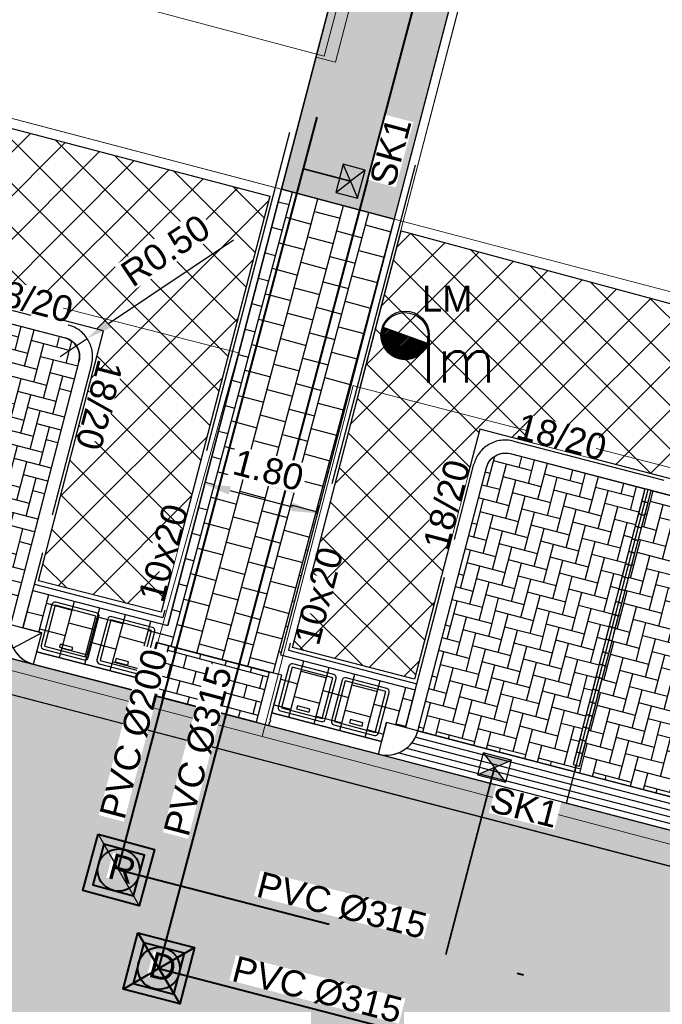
# Model space of a CAD drawing. Header units: metres. Extents: x 252743 to 254903, y 592696 to 593766.
# Tile 26 of 174: x 253687 to 253697, y 592966 to 592981. Entities that reach past the tile are written whole.
import ezdxf
from ezdxf.enums import TextEntityAlignment as Align
from ezdxf.lldxf.tags import DXFTag

# ---------------------------------------------------------------- set-up
doc = ezdxf.new("R2010")
doc.units = ezdxf.units.M
doc.set_wipeout_variables(frame=1)
for name, pattern in [('ACAD_ISO11W100', [33, 12, -3, 12, -3, 0, -3]), ('CENTER', [50.8, 31.75, -6.35, 6.35, -6.35]), ('DASHED', [19.05, 12.7, -6.35]), ('HIDDEN', [9.525, 6.35, -3.175]), ('IMPORT-KG-KADASTRAAL-SO _2_', [0]), ('IMPORT-KG-PERCEEL-SO _2_', [0])]:
    doc.linetypes.add(name, pattern=pattern)
for name, color, linetype, lineweight in [('132034000_dwg', 8, 'Continuous', 5), ('B-BH-GR-BEPLANTING_CULTUUR_HEESTERS-G', 250, 'Continuous', 18), ('B-BH-KG-GRENS_KADASTRAAL-G', 250, 'IMPORT-KG-KADASTRAAL-SO _2_', 18), ('B-BH-KG-GRENS_PERCEEL-G', 250, 'IMPORT-KG-PERCEEL-SO _2_', 18), ('B-BH-VH-OPENVERHARDING-G', 250, 'Continuous', 18), ('N-RI-DWA-INSPECTIEPUT', 12, 'Continuous', 40), ('N-RI-DWA-PVC', 12, 'CENTER', 40), ('N-RI-HWA-INSPECTIEPUT', 150, 'Continuous', 40), ('N-RI-HWA-PVC', 150, 'ACAD_ISO11W100', 40), ('N-RI-HWA-PVC125 KOLKAANSLUITING', 140, 'HIDDEN', 35), ('N-RI-IT-HWA-INSPECTIEPUT', 150, 'Continuous', 40), ('N-woningen', 1, 'Continuous', 0)]:
    doc.layers.add(name, color=color, linetype=linetype, lineweight=lineweight)
doc.layers.add('ALGEMEEN HULP', color=6, linetype='Continuous', plot=False)
doc.layers.add('N-WB-HULP', color=6, linetype='Continuous', plot=False)
for name, color, linetype in [('B-IN-LICHTMAST', 7, 'Continuous'), ('N-GR-ARC-GROENVOORZIENING-N', 82, 'Continuous'), ('N-IN-TEKST 200', 7, 'Continuous'), ('N-RI-KOLK-STRAATKOLK', 7, 'Continuous'), ('N-RI-TEKST 200', 7, 'Continuous'), ('N-WB-ARC-BETONSTEEN KF', 253, 'Continuous'), ('N-WB-ARC-BETONTEGEL 30X30', 8, 'Continuous'), ('N-WB-ARC-KLINKER DF', 24, 'Continuous'), ('N-WB-ARC-SBS-KF-ROODBRUIN-PARKEREN', 24, 'Continuous'), ('N-WB-ARC-SBS-KF-ROODBRUIN-RIJBAAN', 24, 'Continuous'), ('N-WB-BAND OPSLUITBAND 10x20', 7, 'DASHED'), ('N-WB-BAND TEKST 200', 7, 'Continuous'), ('N-WB-BAND TROTTOIRBAND 18 20', 7, 'ACAD_ISO11W100'), ('N-WB-BOCHTSTRAAL', 7, 'Continuous'), ('N-WB-CONTAINERVERZAMELPLAATS', 8, 'Continuous'), ('N-WB-KANTVERHARDING', 2, 'Continuous'), ('N-WB-MAATVOERING-VERHARDINGEN', 7, 'Continuous'), ('N-WB-MATERIAALGRENS', 1, 'Continuous'), ('N-WB-MOLGOOT GEBAKKEN DF', 8, 'Continuous'), ('N-WB-PERRONBAND 18 20', 2, 'Continuous')]:
    doc.layers.add(name, color=color, linetype=linetype)
doc.layers.add('B-WE-KG-GRENS_PERCEEL-G', color=7, linetype='KG-PERCEEL-SO', lineweight=18, true_color=0x00a6ff)
doc.layers.get('0').freeze()
doc.styles.add('N_STANDARD 200', font='arial.ttf', dxfattribs={"height": 0.4})
doc.styles.get("Standard").update_dxf_attribs({"font": 'simplex.shx'})
tags = doc.linetypes.add('KG-PERCEEL-SO', pattern='A,5.5,-2,["P",Standard,S=1.8,R=0,X=-0.5,Y=-0.9],-2,5.5,-2,[5,NLCS.SHX,S=0.75,R=0,X=0,Y=0],-2', length=19).pattern_tags.tags
tags[6] = DXFTag(74, 10)
doc.dimstyles.new('N_DIMENSION 200', dxfattribs={"dimtxt": 0.4, "dimasz": 0.4, "dimexe": 0.125, "dimexo": 0.125, "dimgap": 0.25, "dimtad": 1, "dimzin": 3, "dimdsep": 46, "dimtxsty": 'N_STANDARD 200', "dimcen": 0, "dimazin": 3, "dimtfac": 1, "dimtix": 1, "dimtmove": 2, "dimatfit": 3, "dimfxl": 0.125, "dimfxlon": 1, "dimtfill": 1, "dimtolj": 1, "dimtzin": 0, "dimarcsym": 0})

# ---------------------------------------------------------------- blocks, each defined once
blk = doc.blocks.new('*D512')
at = {"layer": 'Defpoints', "color": 0, "transparency": 16777216}
for p in [(253691.694, 592973.441), (253688.988, 592970.169), (253690.726, 592969.717)]:
    blk.add_point(p, dxfattribs=at)
at = {"layer": 'N-WB-MAATVOERING-VERHARDINGEN', "color": 0, "lineweight": -2, "transparency": 16777216}
for p, q in [((253689.953, 592973.881), (253689.988, 592974.014)), ((253690.343, 592973.792), (253691.307, 592973.542)), ((253691.691, 592973.429), (253691.726, 592973.562))]:
    blk.add_line(p, q, dxfattribs=at)
at = {"layer": 'N-WB-MAATVOERING-VERHARDINGEN', "color": 0, "transparency": 16777216}
for points in [[(253690.36, 592973.857), (253690.327, 592973.728), (253689.956, 592973.893)], [(253691.324, 592973.606), (253691.29, 592973.477), (253691.694, 592973.441)]]:
    blk.add_solid(points, dxfattribs=at)
at = {"layer": 'N-WB-MAATVOERING-VERHARDINGEN', "color": 0, "transparency": 16777216, "insert": (253690.94, 592974.107), "char_height": 0.4, "attachment_point": 5, "rotation": 345.4303, "style": 'N_STANDARD 200', "bg_fill": 3, "box_fill_scale": 1.1, "bg_fill_color": 256, "bg_fill_true_color": 13158600, "bg_fill_transparency": 0}
blk.add_mtext('\\A1;1.80', dxfattribs=at)
blk = doc.blocks.new('B_LICHTMAST')
blk.add_circle((0, 0), 0.9)
blk.add_point((0, 0))
blk.add_text('lm', height=1.8).set_placement((0.6, 0), align=Align.TOP_LEFT)
blk = doc.blocks.new('STRAATKOLK STR3545')
h = blk.add_hatch(color=256)
h.dxf.hatch_style = 1
h.paths.add_polyline_path([(0, 0.35), (0.225, 0.175), (0.45, 0.35)])
h = blk.add_hatch(color=256)
h.dxf.hatch_style = 1
h.paths.add_polyline_path([(0.225, 0.175), (0, 0), (0.45, 0)])
for points in [[(0, 0.35), (0.225, 0.175), (0.45, 0.35)], [(0, 0.35), (0, 0), (0.45, 0), (0.45, 0.35)], [(0.225, 0.175), (0, 0), (0.45, 0)]]:
    blk.add_lwpolyline(points, close=True)
at = {"style": 'N_STANDARD 200'}
blk.add_attdef('STRAATKOLK', (0.297, -0.502), '', height=0.4, dxfattribs=at)
at = {"color": 7, "true_color": 0xffffff}
blk.add_wipeout([(0.316, -0.088), (1.358, -0.088), (1.358, -0.525), (0.316, -0.525)], dxfattribs=at)
blk = doc.blocks.new('OP HOOGTE STELLEN GIET RWA')
blk.add_lwpolyline([(-1.625, 1.624), (-1.625, -1.626), (1.625, -1.626), (1.625, 1.624)], close=True)
blk.add_circle((0, 0), 1.625)
at = {"insert": (-0.767, 1.178), "char_height": 2, "attachment_point": 1, "style": 'N_STANDARD 200', "bg_fill": 3, "box_fill_scale": 1, "bg_fill_color": 256, "bg_fill_transparency": 0}
blk.add_mtext_dynamic_manual_height_columns('R', width=0.4, gutter_width=2, heights=[0], dxfattribs=at)
blk = doc.blocks.new('INSPECTIEPUT IT')
at = {"flags": 128}
blk.add_lwpolyline([(-2.25, 2.25), (2.25, 2.25), (2.25, -2.25), (-2.25, -2.25), (-2.25, 2.25)], dxfattribs=at)
at = {"layer": 'N-WB-HULP'}
blk.add_line((-2.25, 2.25), (2.25, -2.25), dxfattribs=at)
blk = doc.blocks.new('*D616')
at = {"layer": 'Defpoints', "color": 0, "transparency": 16777216}
for p in [(253688.142, 592976.14), (253687.727, 592975.862)]:
    blk.add_point(p, dxfattribs=at)
at = {"layer": 'N-WB-BOCHTSTRAAL', "color": 0, "lineweight": -2, "transparency": 16777216}
for p, q in [((253690.403, 592977.654), (253688.475, 592976.363)), ((253687.727, 592975.862), (253688.142, 592976.14))]:
    blk.add_line(p, q, dxfattribs=at)
at = {"layer": 'N-WB-BOCHTSTRAAL', "color": 0, "transparency": 16777216}
blk.add_solid([(253688.437, 592976.418), (253688.512, 592976.307), (253688.142, 592976.14)], dxfattribs=at)
at = {"layer": 'N-WB-BOCHTSTRAAL', "color": 0, "transparency": 16777216, "insert": (253689.352, 592977.497), "char_height": 0.4, "attachment_point": 5, "rotation": 33.8129, "style": 'N_STANDARD 200', "bg_fill": 3, "box_fill_scale": 1.1, "bg_fill_color": 256, "bg_fill_true_color": 13158600, "bg_fill_transparency": 0}
blk.add_mtext('\\A1;R0.50', dxfattribs=at)
blk = doc.blocks.new('*D617')
at = {"layer": 'Defpoints', "color": 0, "transparency": 16777216}
for p in [(253687.442, 592971.597), (253687.002, 592971.36)]:
    blk.add_point(p, dxfattribs=at)
at = {"layer": 'N-WB-BOCHTSTRAAL', "color": 0, "lineweight": -2, "transparency": 16777216}
for p, q in [((253687.442, 592971.597), (253687.002, 592971.36)), ((253684.605, 592970.073), (253686.649, 592971.171))]:
    blk.add_line(p, q, dxfattribs=at)
at = {"layer": 'N-WB-BOCHTSTRAAL', "color": 0, "transparency": 16777216}
blk.add_solid([(253686.618, 592971.23), (253686.681, 592971.112), (253687.002, 592971.36)], dxfattribs=at)
at = {"layer": 'N-WB-BOCHTSTRAAL', "color": 0, "transparency": 16777216, "insert": (253685.236, 592970.927), "char_height": 0.4, "attachment_point": 5, "rotation": 28.2392, "style": 'N_STANDARD 200', "bg_fill": 3, "box_fill_scale": 1.1, "bg_fill_color": 256, "bg_fill_true_color": 13158600, "bg_fill_transparency": 0}
blk.add_mtext('\\A1;R0.50', dxfattribs=at)
blk = doc.blocks.new('132034000_dwg_GWW-CAD Brk tekening 12A-1381409-Plot dakaanzicht')
at = {"layer": 'B-BH-KG-GRENS_KADASTRAAL-G', "color": 253, "linetype": 'Continuous', "lineweight": 9}
blk.add_line((253691687, 592980528), (253691143, 592978442), dxfattribs=at)
at = {"layer": 'B-BH-KG-GRENS_KADASTRAAL-G', "color": 253, "linetype": 'Continuous', "lineweight": 9, "flags": 128}
for points in [[(253693021, 592977946), (253691143, 592978442), (253665724, 592985118), (253667937, 592993605), (253669539, 592999647), (253670617, 593003759), (253671121, 593005688), (253674203, 593004845)], [(253694234, 592982610), (253693021, 592977946), (253700087, 592976085), (253720737, 592970468), (253722948, 592978792)]]:
    blk.add_lwpolyline(points, dxfattribs=at)
at = {"layer": 'B-BH-KG-GRENS_PERCEEL-G', "color": 253, "linetype": 'Continuous', "lineweight": 9, "flags": 128}
for points in [[(253674294, 593017788), (253672706, 593011731), (253671121, 593005688), (253670617, 593003759), (253669539, 592999647), (253667937, 592993605), (253665724, 592985118), (253691143, 592978442), (253693021, 592977946), (253700087, 592976085), (253700087, 592952786), (253698565, 592953188), (253697759, 592953468), (253696902, 592953766), (253694050, 592954522), (253691266, 592955260), (253688482, 592955998), (253685698, 592956735), (253682862, 592957487), (253680000, 592958245), (253678475, 592952487)], [(253667937, 592993605), (253665724, 592985118), (253691143, 592978442), (253691687, 592980528)], [(253694234, 592982610), (253693021, 592977946), (253691143, 592978442), (253691687, 592980528)], [(253700087, 592976085), (253693021, 592977946), (253694234, 592982610)]]:
    blk.add_lwpolyline(points, dxfattribs=at)
blk = doc.blocks.new('132034000_dwg_GWW-CAD Bgt tekening 12A-1381416-Plot dakaanzicht')
at = {"layer": 'B-BH-GR-BEPLANTING_CULTUUR_HEESTERS-G', "color": 253, "lineweight": 9, "flags": 128}
for points in [[(253665724, 592985118), (253691137, 592978444), (253690477, 592975920), (253674943, 592979885), (253674304, 592977460), (253664393, 592980041), (253665075, 592982645)], [(253700087, 592976085), (253720737, 592970468), (253726362, 592968974), (253725773, 592966758), (253692352, 592975385), (253693018, 592977947)]]:
    blk.add_lwpolyline(points, close=True, dxfattribs=at)
at = {"layer": 'B-BH-VH-OPENVERHARDING-G', "color": 253, "lineweight": 9, "flags": 128}
for points in [[(253694231, 592982611), (253693018, 592977947), (253692352, 592975385), (253692250, 592975411), (253690843, 592969995), (253688964, 592970491), (253690477, 592975920), (253691137, 592978444), (253691670, 592980483), (253691978, 592980405), (253692946, 592984143), (253692784, 592984185)], [(253673562, 592974542), (253688964, 592970491), (253690843, 592969995), (253710666, 592964765), (253724244, 592961282), (253746161, 592955660), (253746800, 592955523), (253747447, 592955436), (253748099, 592955399), (253748752, 592955415), (253749402, 592955481), (253750045, 592955598), (253750676, 592955764)]]:
    blk.add_lwpolyline(points, dxfattribs=at)
for points in [[(253690477, 592975920), (253688964, 592970491), (253673562, 592974542), (253674304, 592977460), (253674943, 592979885)], [(253692352, 592975385), (253725773, 592966758), (253724869, 592963519), (253724244, 592961282), (253710666, 592964765), (253690843, 592969995), (253692250, 592975411)]]:
    blk.add_lwpolyline(points, close=True, dxfattribs=at)
blk = doc.blocks.new('132034000_dwg-1357416-Plot dakaanzicht')
for name in ['132034000_dwg_GWW-CAD Brk tekening 12A-1381409-Plot dakaanzicht', '132034000_dwg_GWW-CAD Bgt tekening 12A-1381416-Plot dakaanzicht']:
    blk.add_blockref(name, (0, 0))
blk = doc.blocks.new('OP HOOGTE STELLEN GIET VW')
at = {"flags": 128}
blk.add_lwpolyline([(-1.625, 1.624), (-1.625, -1.626), (1.625, -1.626), (1.625, 1.624)], close=True, dxfattribs=at)
blk.add_circle((0, 0), 1.625)
at = {"insert": (-0.738, 1.178), "char_height": 2, "attachment_point": 1, "style": 'N_STANDARD 200', "bg_fill": 3, "box_fill_scale": 1, "bg_fill_color": 256, "bg_fill_transparency": 0}
blk.add_mtext_dynamic_manual_height_columns('D', width=0.4, gutter_width=2, heights=[0], dxfattribs=at)
blk = doc.blocks.new('INPECTIEPUT DWA')
for p, q in [((-0.45, -0.45), (0.45, 0.45)), ((-0.45, 0.45), (0.45, -0.45))]:
    blk.add_line(p, q)
at = {"flags": 128}
blk.add_lwpolyline([(-0.45, 0.45), (0.45, 0.45), (0.45, -0.45), (-0.45, -0.45), (-0.45, 0.45)], dxfattribs=at)
blk = doc.blocks.new('LICHTMAST-BLOCK')
h = blk.add_hatch()
h.set_pattern_fill('ANSI31', color=256, scale=0.005)
edge = h.paths.add_edge_path()
edge.add_line((0.351, -0.127), (-0.351, 0.127))
edge.add_arc((0, 0), 0.373, 160.1369, 245.7021)
edge.add_arc((0, 0), 0.373, 245.7021, 340.1369)
blk.add_lwpolyline([(0.351, -0.127), (-0.351, 0.127, 0.391721), (-0.154, -0.34, 0.43707)], format="xyb", close=True)
blk.add_circle((0, 0), 0.373)
at = {"layer": 'N-IN-TEKST 200', "style": 'N_STANDARD 200'}
blk.add_attdef('LICHTMAST', (0.262, 0.364), '', height=0.4, dxfattribs=at)

msp = doc.modelspace()

# ---------------------------------------------------------------- hatches: boundary and pattern name
at = {"layer": 'N-GR-ARC-GROENVOORZIENING-N'}
h = msp.add_hatch(dxfattribs=at)
h.set_pattern_fill('ANSI37', color=256, scale=0.15)
edge = h.paths.add_edge_path()
edge.add_line((253665.824, 592984.937), (253690.96, 592978.335))
edge.add_line((253690.96, 592978.335), (253689.283, 592971.915))
edge.add_line((253689.283, 592971.915), (253687.393, 592972.399))
edge.add_line((253687.393, 592972.399), (253688.398, 592976.255))
edge.add_line((253688.398, 592976.255), (253668.559, 592981.421))
edge.add_line((253668.559, 592981.421), (253667.375, 592976.875))
edge.add_line((253667.375, 592976.875), (253667.075, 592976.941))
edge.add_line((253667.075, 592976.941), (253667.001, 592976.647))
edge.add_arc((253666.869, 592975.899), 0.76, 79.9917, 165.897)
edge.add_line((253666.131, 592976.084), (253665.922, 592975.289))
edge.add_arc((253665.234, 592975.519), 0.726, 249.5884, 341.5044, ccw=False)
edge.add_line((253664.981, 592974.839), (253664.955, 592974.741))
edge.add_line((253664.955, 592974.741), (253663.273, 592975.184))
edge.add_line((253663.273, 592975.184), (253665.824, 592984.937))
h = msp.add_hatch(dxfattribs=at)
h.set_pattern_fill('ANSI37', color=256, scale=0.15)
h.paths.add_polyline_path([(253725.862, 592968.973), (253724.223, 592962.806), (253717.868, 592964.477), (253718.852, 592968.324), (253694.202, 592974.742), (253693.196, 592970.879), (253691.311, 592971.368), (253692.99, 592977.799), (253720.84, 592970.272)])
at = {"layer": 'N-WB-ARC-BETONTEGEL 30X30'}
h = msp.add_hatch(dxfattribs=at)
h.set_pattern_fill('AR-B88', color=256, scale=0.002, angle=255.07, style=0)
h.paths.add_polyline_path([(253691.143, 592978.442), (253694.573, 592991.575), (253697.024, 593000.958), (253699.608, 593010.858), (253701.675, 593018.768), (253703.396, 593025.346), (253705.136, 593024.882), (253702.895, 593016.319), (253699.803, 593004.48), (253698.215, 592998.395), (253696.641, 592992.371), (253695.043, 592986.243), (253692.883, 592977.982)])
h = msp.add_hatch(dxfattribs=at)
h.set_pattern_fill('AR-B88', color=256, scale=0.002, angle=255.07, style=0)
h.set_pattern_definition([(255.07, (253692.88334, 592977.98236), (0.39268, -0.104704), []), (345.07, (253692.88334, 592977.98236), (0.4450327, 0.091636), [0.4064, -0.4064])])
h.paths.add_polyline_path([(253689.309, 592971.42), (253689.211, 592971.446), (253689.059, 592970.865), (253687.367, 592971.305), (253687.443, 592971.595), (253687.152, 592971.672), (253687.304, 592972.252), (253689.389, 592971.709), (253691.143, 592978.442), (253692.883, 592977.982), (253691.127, 592971.257), (253693.205, 592970.715), (253693.054, 592970.135), (253692.765, 592970.211), (253692.688, 592969.92), (253690.995, 592970.361), (253691.146, 592970.942), (253691.047, 592970.967)])
at = {"layer": 'N-WB-ARC-KLINKER DF'}
h = msp.add_hatch(dxfattribs=at)
h.set_pattern_fill('AR-B816', color=256, scale=0.001, angle=345.1063)
h.set_pattern_definition([(345.106269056, (-346531.9079, 829261.17352), (0.05222789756, 0.196373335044), []), (75.106269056, (-346531.9079, 829261.17352), (-0.14414543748, 0.248601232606), [0.2032, -0.2032])])
h.paths.add_polyline_path([(253689.404, 592971.395), (253690.952, 592970.992), (253690.751, 592970.218), (253689.202, 592970.622)])
at = {"layer": 'N-WB-ARC-SBS-KF-ROODBRUIN-PARKEREN'}
h = msp.add_hatch(dxfattribs=at)
h.set_pattern_fill('AR-HBONE', color=256, scale=0.002, angle=30.41)
h.set_pattern_definition([(75.41, (14.515, -3.78207), (-0.14546126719, 0.24783361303), [0.6096, -0.2032]), (165.41, (14.5662, -3.58542), (-0.14546126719, 0.24783361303), [0.6096, -0.2032])])
edge = h.paths.add_edge_path()
edge.add_line((253685.721, 592976.69), (253687.802, 592976.15))
edge.add_arc((253687.726, 592975.86), 0.3, -14.5984, 75.4701, ccw=False)
edge.add_line((253688.017, 592975.784), (253686.958, 592971.718))
edge.add_line((253686.958, 592971.718), (253684.538, 592972.348))
edge.add_line((253684.538, 592972.348), (253684.564, 592972.445))
edge.add_line((253684.564, 592972.445), (253684.611, 592972.433))
edge.add_line((253684.611, 592972.433), (253685.721, 592976.69))
h = msp.add_hatch(dxfattribs=at)
h.set_pattern_fill('AR-HBONE', color=256, scale=0.002, angle=30.41)
h.set_pattern_definition([(75.41, (23.22403, -6.04678), (-0.14546126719, 0.24783361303), [0.6096, -0.2032]), (165.41, (23.27521, -5.85014), (-0.14546126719, 0.24783361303), [0.6096, -0.2032])])
edge = h.paths.add_edge_path()
edge.add_line((253694.671, 592974.362), (253696.752, 592973.821))
edge.add_line((253696.752, 592973.821), (253695.643, 592969.564))
edge.add_line((253695.643, 592969.564), (253695.691, 592969.551))
edge.add_line((253695.691, 592969.551), (253695.667, 592969.453))
edge.add_line((253695.667, 592969.453), (253693.247, 592970.083))
edge.add_line((253693.247, 592970.083), (253694.305, 592974.147))
edge.add_arc((253694.596, 592974.072), 0.3, 75.4326, 165.4061, ccw=False)
h = msp.add_hatch(dxfattribs=at)
h.set_pattern_fill('AR-HBONE', color=256, scale=0.002, angle=30.41)
h.set_pattern_definition([(75.41, (25.64303, -6.67661), (-0.14546126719, 0.24783361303), [0.6096, -0.2032]), (165.41, (25.69421, -6.47997), (-0.14546126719, 0.24783361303), [0.6096, -0.2032])])
h.paths.add_polyline_path([(253696.849, 592973.795), (253699.171, 592973.192), (253698.062, 592968.934), (253698.11, 592968.921), (253698.086, 592968.823), (253695.666, 592969.453), (253695.692, 592969.551), (253695.74, 592969.538)])
at = {"layer": 'N-WB-ARC-SBS-KF-ROODBRUIN-RIJBAAN'}
h = msp.add_hatch(dxfattribs=at)
h.set_pattern_fill('AR-BRSTD', color=256, scale=0.002, angle=74.95)
edge = h.paths.add_edge_path()
edge.add_line((253749.466, 592954.929), (253749.329, 592954.406))
edge.add_line((253749.329, 592954.406), (253703.952, 592966.221))
edge.add_line((253703.952, 592966.221), (253676.82, 592973.286))
edge.add_line((253676.82, 592973.286), (253666.374, 592976.005))
edge.add_arc((253666.868, 592975.915), 0.502, 75.1872, 169.6973, ccw=False)
edge.add_line((253666.996, 592976.401), (253669.897, 592975.647))
edge.add_line((253669.897, 592975.647), (253687.335, 592971.107))
edge.add_line((253687.335, 592971.107), (253711.583, 592964.792))
edge.add_line((253711.583, 592964.792), (253727.6, 592960.622))
edge.add_line((253727.6, 592960.622), (253749.466, 592954.929))
h = msp.add_hatch(dxfattribs=at)
h.set_pattern_fill('AR-HBONE', color=256, scale=0.002, angle=164.95)
edge = h.paths.add_edge_path()
edge.add_line((253663.09, 592975.076), (253665.035, 592974.567))
edge.add_arc((253665.221, 592975.551), 1.002, 259.3129, 345.3711)
edge.add_line((253666.19, 592975.298), (253666.374, 592976.005))
edge.add_line((253666.374, 592976.005), (253666.942, 592975.857))
edge.add_line((253666.942, 592975.857), (253686.697, 592970.715))
edge.add_line((253686.697, 592970.715), (253693.248, 592969.008))
edge.add_line((253693.248, 592969.008), (253717.778, 592962.621))
edge.add_line((253717.778, 592962.621), (253728.172, 592959.915))
edge.add_line((253728.172, 592959.915), (253747.616, 592954.852))
edge.add_line((253747.616, 592954.852), (253749.329, 592954.406))
edge.add_line((253749.329, 592954.406), (253749.466, 592954.929))
edge.add_arc((253750.725, 592959.767), 5, 255.4061, 300.4258)
edge.add_line((253753.257, 592955.456), (253758.219, 592947.007))
edge.add_line((253758.219, 592947.007), (253717.573, 592957.59))
edge.add_line((253717.573, 592957.59), (253701.122, 592961.874))
edge.add_line((253701.122, 592961.874), (253699.099, 592962.4))
edge.add_line((253699.099, 592962.4), (253682.164, 592966.81))
edge.add_line((253682.164, 592966.81), (253665.727, 592971.09))
edge.add_line((253665.727, 592971.09), (253665.143, 592971.242))
edge.add_line((253665.143, 592971.242), (253665.241, 592971.616))
edge.add_arc((253664.273, 592971.868), 1, 345.3798, 435.2164)
edge.add_line((253664.528, 592972.835), (253662.637, 592973.335))
edge.add_line((253662.637, 592973.335), (253663.09, 592975.076))
h = msp.add_hatch(dxfattribs=at)
h.set_pattern_fill('AR-BRSTD', color=256, scale=0.002, angle=74.95)
edge = h.paths.add_edge_path()
edge.add_line((253665.143, 592971.242), (253758.219, 592947.007))
edge.add_line((253758.219, 592947.007), (253758.742, 592946.872))
edge.add_line((253758.742, 592946.872), (253758.682, 592946.639))
edge.add_arc((253758.391, 592946.715), 0.3, 255.4063, 345.4455, ccw=False)
edge.add_line((253758.316, 592946.424), (253665.296, 592970.644))
edge.add_arc((253665.372, 592970.934), 0.3, 165.2716, 255.4063, ccw=False)
edge.add_line((253665.082, 592971.011), (253665.143, 592971.242))

# ---------------------------------------------------------------- linework, layer by layer
at = {"layer": 'ALGEMEEN HULP'}
msp.add_line((253686.812, 592971.243), (253728.3, 592960.44), dxfattribs=at)
msp.add_lwpolyline([(253703.392, 593025.347), (253691.143, 592978.442)], dxfattribs=at)
at = {"layer": 'B-WE-KG-GRENS_PERCEEL-G', "ltscale": 0.5}
for points in [[(253691.143, 592978.442), (253665.724, 592985.118), (253667.937, 592993.605)], [(253691.143, 592978.442), (253693.288, 592986.666)], [(253693.021, 592977.946), (253695.169, 592986.209)], [(253693.021, 592977.946), (253691.143, 592978.442)], [(253700.087, 592976.085), (253693.021, 592977.946)]]:
    msp.add_lwpolyline(points, dxfattribs=at)
at = {"layer": 'N-GR-ARC-GROENVOORZIENING-N'}
msp.add_lwpolyline([(253665.824, 592984.937), (253690.96, 592978.335), (253689.283, 592971.915), (253687.393, 592972.399), (253688.398, 592976.255), (253668.559, 592981.421), (253667.375, 592976.875), (253667.075, 592976.941), (253667.001, 592976.647, 0.393433), (253666.131, 592976.084), (253665.922, 592975.289, -0.424042), (253664.981, 592974.839), (253664.955, 592974.741), (253663.273, 592975.184)], format="xyb", close=True, dxfattribs=at)
msp.add_lwpolyline([(253725.862, 592968.973), (253724.223, 592962.806), (253717.868, 592964.477), (253718.852, 592968.324), (253694.202, 592974.742), (253693.196, 592970.879), (253691.311, 592971.368), (253692.99, 592977.799), (253720.84, 592970.272)], close=True, dxfattribs=at)
at = {"layer": 'N-RI-HWA-PVC'}
for p, q in [((253688.621, 592967.952), (253705.374, 593031.202)), ((253660.625, 592975.212), (253688.63, 592967.936)), ((253755.952, 592950.46), (253688.63, 592967.936))]:
    msp.add_line(p, q, dxfattribs=at)
at = {"layer": 'N-RI-HWA-PVC125 KOLKAANSLUITING'}
for p, q in [((253692.207, 592978.565), (253691.483, 592978.756)), ((253694.431, 592969.52), (253693.681, 592966.63))]:
    msp.add_line(p, q, dxfattribs=at)
at = {"layer": 'N-WB-ARC-BETONSTEEN KF'}
for points in [[(253696.799, 592973.603), (253696.849, 592973.796), (253696.752, 592973.821), (253696.702, 592973.628)], [(253696.748, 592973.409), (253696.799, 592973.603), (253696.702, 592973.628), (253696.651, 592973.434)], [(253696.698, 592973.216), (253696.748, 592973.409), (253696.651, 592973.434), (253696.601, 592973.241)], [(253696.647, 592973.022), (253696.698, 592973.216), (253696.601, 592973.241), (253696.55, 592973.047)], [(253696.597, 592972.828), (253696.647, 592973.022), (253696.55, 592973.047), (253696.5, 592972.854)], [(253696.546, 592972.635), (253696.597, 592972.828), (253696.5, 592972.854), (253696.45, 592972.66)], [(253696.496, 592972.441), (253696.546, 592972.635), (253696.45, 592972.66), (253696.399, 592972.467)], [(253696.446, 592972.248), (253696.496, 592972.441), (253696.399, 592972.467), (253696.349, 592972.273)], [(253696.395, 592972.054), (253696.446, 592972.248), (253696.349, 592972.273), (253696.298, 592972.08)], [(253696.345, 592971.861), (253696.395, 592972.054), (253696.298, 592972.08), (253696.248, 592971.886)], [(253696.294, 592971.667), (253696.345, 592971.861), (253696.248, 592971.886), (253696.197, 592971.692)], [(253696.244, 592971.474), (253696.294, 592971.667), (253696.197, 592971.692), (253696.147, 592971.499)], [(253696.193, 592971.28), (253696.244, 592971.474), (253696.147, 592971.499), (253696.097, 592971.305)], [(253696.143, 592971.087), (253696.193, 592971.28), (253696.097, 592971.305), (253696.046, 592971.112)], [(253696.093, 592970.893), (253696.143, 592971.087), (253696.046, 592971.112), (253695.996, 592970.918)], [(253696.042, 592970.7), (253696.093, 592970.893), (253695.996, 592970.918), (253695.945, 592970.725)], [(253695.992, 592970.506), (253696.042, 592970.7), (253695.945, 592970.725), (253695.895, 592970.531)], [(253695.941, 592970.312), (253695.992, 592970.506), (253695.895, 592970.531), (253695.844, 592970.338)], [(253695.891, 592970.119), (253695.941, 592970.312), (253695.844, 592970.338), (253695.794, 592970.144)], [(253695.84, 592969.925), (253695.891, 592970.119), (253695.794, 592970.144), (253695.744, 592969.951)], [(253695.79, 592969.732), (253695.84, 592969.925), (253695.744, 592969.951), (253695.693, 592969.757)], [(253695.74, 592969.538), (253695.79, 592969.732), (253695.693, 592969.757), (253695.643, 592969.564)]]:
    msp.add_lwpolyline(points, close=True, dxfattribs=at)
at = {"layer": 'N-WB-ARC-BETONTEGEL 30X30'}
for points in [[(253691.143, 592978.442), (253694.573, 592991.575), (253697.024, 593000.958), (253699.608, 593010.858), (253701.675, 593018.768), (253703.396, 593025.346), (253705.136, 593024.882), (253702.895, 593016.319), (253699.803, 593004.48), (253698.215, 592998.395), (253696.641, 592992.371), (253695.043, 592986.243), (253692.883, 592977.982)], [(253689.309, 592971.42), (253689.211, 592971.446), (253689.059, 592970.865), (253687.367, 592971.305), (253687.443, 592971.595), (253687.152, 592971.672), (253687.304, 592972.252), (253689.389, 592971.709), (253691.143, 592978.442), (253692.883, 592977.982), (253691.127, 592971.257), (253693.205, 592970.715), (253693.054, 592970.135), (253692.765, 592970.211), (253692.688, 592969.92), (253690.995, 592970.361), (253691.146, 592970.942), (253691.047, 592970.967)]]:
    msp.add_lwpolyline(points, close=True, dxfattribs=at)
at = {"layer": 'N-WB-ARC-KLINKER DF'}
msp.add_lwpolyline([(253689.404, 592971.395), (253690.952, 592970.992), (253690.751, 592970.218), (253689.202, 592970.622)], close=True, dxfattribs=at)
at = {"layer": 'N-WB-ARC-SBS-KF-ROODBRUIN-PARKEREN'}
for points in [[(253685.721, 592976.69), (253687.802, 592976.15, -0.414564), (253688.017, 592975.784), (253686.958, 592971.718), (253684.538, 592972.348), (253684.564, 592972.445), (253684.611, 592972.433)], [(253749.466, 592954.929), (253749.329, 592954.406), (253703.952, 592966.221), (253676.82, 592973.286), (253666.374, 592976.005, -0.437461), (253666.996, 592976.401), (253669.897, 592975.647), (253687.335, 592971.107), (253711.583, 592964.792), (253727.6, 592960.622)], [(253663.09, 592975.076), (253665.035, 592974.567, 0.394204), (253666.19, 592975.298), (253666.374, 592976.005), (253666.942, 592975.857), (253686.697, 592970.715), (253693.248, 592969.008), (253717.778, 592962.621), (253728.172, 592959.915), (253747.616, 592954.852), (253749.329, 592954.406), (253749.466, 592954.929, 0.199002), (253753.257, 592955.456), (253758.219, 592947.007), (253717.573, 592957.59), (253701.122, 592961.874), (253699.099, 592962.4), (253682.164, 592966.81), (253665.727, 592971.09), (253665.143, 592971.242), (253665.241, 592971.616, 0.413378), (253664.528, 592972.835), (253662.637, 592973.335)], [(253694.671, 592974.362), (253696.752, 592973.821), (253695.643, 592969.564), (253695.691, 592969.551), (253695.667, 592969.453), (253693.247, 592970.083), (253694.305, 592974.147, -0.414078)]]:
    msp.add_lwpolyline(points, format="xyb", close=True, dxfattribs=at)
msp.add_lwpolyline([(253696.849, 592973.795), (253699.171, 592973.192), (253698.062, 592968.934), (253698.11, 592968.921), (253698.086, 592968.823), (253695.666, 592969.453), (253695.692, 592969.551), (253695.74, 592969.538)], close=True, dxfattribs=at)
at = {"layer": 'N-WB-BAND OPSLUITBAND 10x20', "ltscale": 0.4}
for p, q in [((253687.329, 592972.349), (253689.313, 592971.832)), ((253691.249, 592971.328), (253693.23, 592970.812))]:
    msp.add_line(p, q, dxfattribs=at)
for points in [[(253703.631, 593026.631), (253703.3, 593025.371), (253701.087, 593016.915), (253699.512, 593010.883), (253697.929, 593004.824), (253696.352, 592998.782), (253694.773, 592992.736), (253693.194, 592986.691), (253689.313, 592971.832)], [(253705.515, 593025.929), (253705.234, 593024.863), (253703.022, 593016.409), (253701.447, 593010.378), (253699.864, 593004.318), (253698.287, 592998.277), (253696.708, 592992.231), (253695.129, 592986.185), (253691.249, 592971.328)]]:
    msp.add_lwpolyline(points, dxfattribs=at)
at = {"layer": 'N-WB-BAND TROTTOIRBAND 18 20', "ltscale": 0.2}
for p, q in [((253694.722, 592974.556), (253718.31, 592968.414)), ((253693.054, 592970.135), (253694.112, 592974.198)), ((253686.958, 592971.723), (253687.443, 592971.595)), ((253687.367, 592971.305), (253689.059, 592970.865)), ((253690.995, 592970.361), (253692.688, 592969.92)), ((253692.637, 592969.726), (253692.765, 592970.211))]:
    msp.add_line(p, q, dxfattribs=at)
at = {"layer": 'N-WB-BAND TROTTOIRBAND 18 20'}
for p, q in [((253687.316, 592971.113), (253687.443, 592971.595)), ((253693.247, 592970.084), (253692.765, 592970.211))]:
    msp.add_line(p, q, dxfattribs=at)
at = {"layer": 'N-WB-BAND TROTTOIRBAND 18 20', "ltscale": 0.2}
msp.add_lwpolyline([(253667.409, 592976.803), (253668.468, 592980.874, -0.41419), (253669.078, 592981.232), (253687.853, 592976.346, -0.414237), (253688.211, 592975.736), (253687.152, 592971.672)], format="xyb", dxfattribs=at)
msp.add_arc((253694.596, 592974.072), 0.5, 75.4061, 165.4061, dxfattribs=at)
at = {"layer": 'N-WB-CONTAINERVERZAMELPLAATS'}
for points in [[(253688.29, 592971.904), (253687.661, 592972.069, 0.414214), (253687.6, 592972.034), (253687.435, 592971.405, 0.414214), (253687.471, 592971.344), (253688.099, 592971.179, 0.414214), (253688.16, 592971.214), (253688.325, 592971.843, 0.414214)], [(253689.15, 592971.68), (253688.522, 592971.845, 0.414214), (253688.461, 592971.81), (253688.295, 592971.181, 0.414214), (253688.331, 592971.12), (253688.96, 592970.955, 0.414214), (253689.021, 592970.99), (253689.186, 592971.619, 0.414214)], [(253691.948, 592970.952), (253691.319, 592971.117, 0.414214), (253691.258, 592971.081), (253691.093, 592970.452, 0.414214), (253691.129, 592970.391), (253691.757, 592970.226, 0.414214), (253691.818, 592970.262), (253691.984, 592970.891, 0.414214)], [(253692.768, 592970.738), (253692.139, 592970.903, 0.414214), (253692.078, 592970.868), (253691.913, 592970.239, 0.414214), (253691.949, 592970.178), (253692.577, 592970.013, 0.414214), (253692.638, 592970.048), (253692.803, 592970.677, 0.414214)]]:
    msp.add_lwpolyline(points, format="xyb", close=True, dxfattribs=at)
for points in [[(253688.277, 592971.856), (253687.648, 592972.021), (253687.483, 592971.392), (253688.112, 592971.227)], [(253689.138, 592971.632), (253688.509, 592971.797), (253688.344, 592971.168), (253688.972, 592971.003)], [(253687.922, 592971.372), (253687.728, 592971.423), (253687.716, 592971.374), (253687.909, 592971.323)], [(253688.782, 592971.148), (253688.589, 592971.199), (253688.576, 592971.15), (253688.77, 592971.099)], [(253691.935, 592970.903), (253691.307, 592971.068), (253691.141, 592970.44), (253691.77, 592970.275)], [(253692.755, 592970.69), (253692.126, 592970.855), (253691.961, 592970.226), (253692.59, 592970.061)], [(253691.58, 592970.419), (253691.387, 592970.47), (253691.374, 592970.422), (253691.567, 592970.371)], [(253692.4, 592970.206), (253692.206, 592970.257), (253692.194, 592970.208), (253692.387, 592970.158)]]:
    msp.add_lwpolyline(points, close=True, dxfattribs=at)
at = {"layer": 'N-WB-KANTVERHARDING'}
for p, q in [((253669.028, 592981.039), (253687.802, 592976.151)), ((253688.017, 592975.785), (253686.959, 592971.722)), ((253687.304, 592972.252), (253689.389, 592971.709)), ((253691.127, 592971.256), (253693.205, 592970.715)), ((253687.317, 592971.112), (253689.009, 592970.674)), ((253690.944, 592970.166), (253692.637, 592969.729))]:
    msp.add_line(p, q, dxfattribs=at)
for points in [[(253703.791, 593026.844), (253703.396, 593025.346), (253701.184, 593016.89), (253699.608, 593010.858), (253698.026, 593004.798), (253696.449, 592998.757), (253694.869, 592992.711), (253693.29, 592986.665), (253691.143, 592978.442)], [(253705.418, 593025.955), (253705.137, 593024.889), (253702.925, 593016.434), (253701.35, 593010.403), (253699.767, 593004.344), (253698.191, 592998.302), (253696.611, 592992.256), (253695.032, 592986.211), (253692.883, 592977.982), (253691.126, 592971.257)], [(253691.143, 592978.442), (253689.39, 592971.709)], [(253695.54, 592968.969), (253696.8, 592973.808)], [(253693.115, 592969.6), (253717.309, 592963.301)]]:
    msp.add_lwpolyline(points, dxfattribs=at)
msp.add_lwpolyline([(253693.248, 592970.084), (253694.305, 592974.147, -0.414214), (253694.671, 592974.362), (253718.259, 592968.22, -0.412936), (253718.474, 592967.856), (253717.433, 592963.784)], format="xyb", dxfattribs=at)
for centre, radius, start, end in [((253687.726, 592975.86), 0.3, 345.4061, 75.4061), ((253687.442, 592971.597), 0.5, 165.5227, 255.5266), ((253687.443, 592971.596), 0.5, 165.4061, 255.4061), ((253692.763, 592970.21), 0.5, 255.5227, 345.5266), ((253692.764, 592970.21), 0.5, 255.4061, 345.4061)]:
    msp.add_arc(centre, radius, start, end, dxfattribs=at)
at = {"layer": 'N-WB-MATERIAALGRENS'}
msp.add_lwpolyline([(253693.241, 592970.084), (253717.434, 592963.785)], dxfattribs=at)
at = {"layer": 'N-WB-MOLGOOT GEBAKKEN DF'}
for points in [[(253693.215, 592969.988), (253717.418, 592963.686)], [(253693.156, 592969.9), (253717.424, 592963.581)], [(253692.951, 592969.747), (253717.527, 592963.348)], [(253693.073, 592969.818), (253717.455, 592963.47)], [(253693.115, 592969.601), (253717.793, 592963.176)]]:
    msp.add_lwpolyline(points, dxfattribs=at)
at = {"layer": 'N-WB-PERRONBAND 18 20', "flags": 128}
for points in [[(253689.032, 592970.759), (253689.211, 592971.446), (253689.404, 592971.395), (253689.202, 592970.621), (253689.009, 592970.672), (253689.024, 592970.73), (253689.014, 592970.732), (253689.022, 592970.761)], [(253690.967, 592970.254), (253691.146, 592970.942), (253690.952, 592970.992), (253690.751, 592970.218), (253690.945, 592970.167), (253690.96, 592970.225), (253690.969, 592970.223), (253690.977, 592970.252)]]:
    msp.add_lwpolyline(points, close=True, dxfattribs=at)
at = {"layer": 'N-woningen'}
for points in [[(253667.937, 592993.605), (253665.724, 592985.118), (253691.143, 592978.442), (253693.288, 592986.666), (253667.937, 592993.605)], [(253722.948, 592978.792), (253695.169, 592986.209), (253693.021, 592977.946), (253700.087, 592976.085), (253720.737, 592970.468), (253722.948, 592978.792)], [(253689.801, 592985.049), (253692.801, 592984.251), (253691.803, 592980.497), (253688.803, 592981.295)]]:
    msp.add_lwpolyline(points, close=True, dxfattribs=at)

# ---------------------------------------------------------------- block references
at = {"layer": '132034000_dwg', "color": 253, "lineweight": 9, "xscale": 0.001, "yscale": 0.001, "zscale": 0.001}
msp.add_blockref('132034000_dwg-1357416-Plot dakaanzicht', (0, 0), dxfattribs=at)
at = {"layer": 'B-IN-LICHTMAST', "xscale": 0.4, "yscale": 0.4, "zscale": 0.4}
msp.add_blockref('B_LICHTMAST', (253693.047, 592976.178, -0.341), dxfattribs=at)
at = {"layer": 'N-IN-TEKST 200'}
msp.add_blockref('LICHTMAST-BLOCK', (253693.05, 592976.189, -0.341), dxfattribs=at).add_auto_attribs({'LICHTMAST': 'LM'})

# ---------------------------------------------------------------- next in the draw order: block references
at = {"layer": 'N-RI-DWA-INSPECTIEPUT', "xscale": 0.2, "yscale": 0.2, "zscale": 0.2, "rotation": 345.4455492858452}
msp.add_blockref('OP HOOGTE STELLEN GIET VW', (253689.25, 592966.419), dxfattribs=at)
at = {"layer": 'N-RI-HWA-INSPECTIEPUT', "xscale": 0.2, "yscale": 0.2, "zscale": 0.2, "rotation": 344.6799767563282}
msp.add_blockref('OP HOOGTE STELLEN GIET RWA', (253688.63, 592967.936), dxfattribs=at)

# ---------------------------------------------------------------- next in the draw order: texts
at = {"layer": 'N-RI-TEKST 200', "char_height": 0.4, "width": 2.7, "attachment_point": 8, "style": 'N_STANDARD 200', "bg_fill": 3, "box_fill_scale": 1, "bg_fill_color": 256, "bg_fill_transparency": 0}
for s, insert, rotation in [('PVC Ø200', (253689.069, 592969.983), 75.2395), ('PVC Ø315', (253692.023, 592967.187), 345.6166), ('PVC Ø315', (253691.643, 592965.885), 345.6166)]:
    msp.add_mtext(s, dxfattribs=dict(at, insert=insert, rotation=rotation))
at = {"layer": 'N-WB-BAND TEKST 200', "char_height": 0.4, "attachment_point": 8, "style": 'N_STANDARD 200', "bg_fill": 3, "box_fill_scale": 1, "bg_fill_color": 256, "bg_fill_transparency": 0}
for s, insert, width, rotation in [('{\\C7;18/20}', (253687.18, 592976.549), 1.11436, 345.1494), ('{\\C7;18/20}', (253688.134, 592975.164), 1.11436, 255.3078), ('{\\C7;18/20}', (253695.414, 592974.424), 1.11436, 345.1494), ('{\\C7;18/20}', (253693.89, 592973.521), 1.11436, 75.3078), ('10x20', (253689.517, 592972.777), 0.58497, 74.7476), ('10x20', (253691.913, 592972.115), 0.58497, 75.3071)]:
    msp.add_mtext(s, dxfattribs=dict(at, insert=insert, width=width, rotation=rotation))

# ---------------------------------------------------------------- next in the draw order: dimensions: what is measured, and where the dimension line sits
at = {"layer": 'N-WB-BOCHTSTRAAL'}
dim = msp.add_radius_dim(center=(253687.442, 592971.597), mpoint=(253687.002, 592971.36), dimstyle='N_DIMENSION 200', override={"dimfxl": 0.0125}, dxfattribs=at)
dim.commit()
dim.dimension.update_dxf_attribs({"geometry": '*D617', "text_midpoint": (253685.236, 592970.927)})

# ---------------------------------------------------------------- next in the draw order: linework, layer by layer
at = {"layer": 'N-RI-DWA-PVC'}
msp.add_line((253689.25, 592966.419), (253699.723, 592963.693), dxfattribs=at)

# ---------------------------------------------------------------- next in the draw order: block references
at = {"layer": 'N-RI-DWA-INSPECTIEPUT', "rotation": 345.4455492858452}
msp.add_blockref('INPECTIEPUT DWA', (253689.25, 592966.419), dxfattribs=at)
at = {"layer": 'N-RI-IT-HWA-INSPECTIEPUT', "xscale": 0.2, "yscale": 0.2, "zscale": 0.2, "rotation": 344.6799767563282}
msp.add_blockref('INSPECTIEPUT IT', (253688.63, 592967.936), dxfattribs=at)

# ---------------------------------------------------------------- next in the draw order: dimensions: what is measured, and where the dimension line sits
at = {"layer": 'N-WB-BOCHTSTRAAL'}
dim = msp.add_radius_dim(center=(253687.727, 592975.862), mpoint=(253688.142, 592976.14), dimstyle='N_DIMENSION 200', override={"dimfxl": 0.0125}, dxfattribs=at)
dim.commit()
dim.dimension.update_dxf_attribs({"geometry": '*D616', "text_midpoint": (253689.352, 592977.497)})

# ---------------------------------------------------------------- next in the draw order: linework, layer by layer
at = {"layer": 'N-RI-DWA-PVC'}
msp.add_line((253689.25, 592966.419), (253704.855, 593025.301), dxfattribs=at)

# ---------------------------------------------------------------- next in the draw order: block references
at = {"layer": 'N-RI-KOLK-STRAATKOLK'}
for p, rotation in [((253692.317, 592978.302), 74.9746155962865), ((253694.169, 592969.406), 345.5268934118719)]:
    msp.add_blockref('STRAATKOLK STR3545', p, dxfattribs=dict(at, rotation=rotation)).add_auto_attribs({'STRAATKOLK': 'SK1'})

# ---------------------------------------------------------------- next in the draw order: dimensions: what is measured, and where the dimension line sits
at = {"layer": 'N-WB-MAATVOERING-VERHARDINGEN'}
dim = msp.add_aligned_dim(p1=(253688.988, 592970.169), p2=(253690.726, 592969.717), distance=3.848, dimstyle='N_DIMENSION 200', override={"dimfxl": 0.0125}, dxfattribs=at)
dim.commit()
dim.dimension.update_dxf_attribs({"geometry": '*D512', "text_midpoint": (253690.94, 592974.107)})

# ---------------------------------------------------------------- next in the draw order: texts
at = {"layer": 'N-RI-TEKST 200', "insert": (253690.057, 592969.72), "char_height": 0.4, "width": 2.7, "attachment_point": 8, "rotation": 75.2395, "style": 'N_STANDARD 200', "bg_fill": 3, "box_fill_scale": 1, "bg_fill_color": 256, "bg_fill_transparency": 0}
msp.add_mtext('PVC Ø315', dxfattribs=at)

doc.saveas('drawing.dxf')
